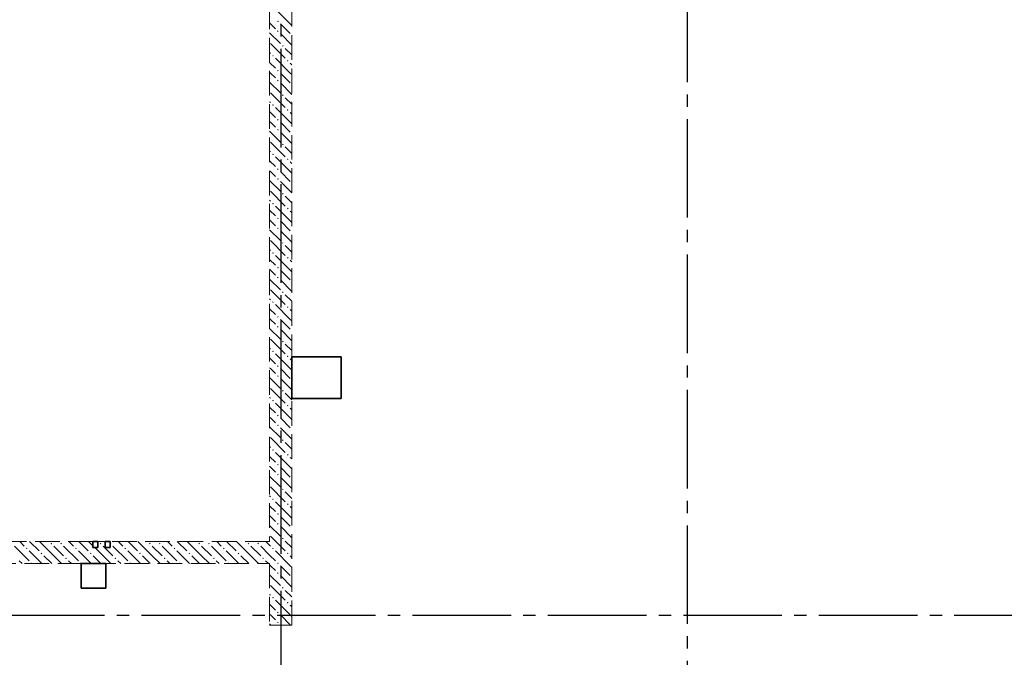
# Model space of a CAD drawing. Header units: millimetres. Extents: x 0 to 61017, y 0 to 42000.
# Tile 9 of 25: x 19520 to 27516, y 28460 to 33636. Entities that reach past the tile are written whole.
import ezdxf

# ---------------------------------------------------------------- set-up
doc = ezdxf.new("R2010")
doc.units = ezdxf.units.MM
doc.linetypes.add('______2', pattern=[270, 200, -70])
doc.linetypes.add('______5', pattern=[1100, 800, -100, 100, -100])
doc.layers.add('ЖБ Перекрытие верхний уровень', color=7, linetype='Continuous', lineweight=25, true_color=0xe0e0ff)
doc.layers.add('ЖБ Стена верхний уровень', color=7, linetype='Continuous', lineweight=25, true_color=0x006e00)
doc.layers.add('Оси', color=40, linetype='______5', lineweight=18)

msp = doc.modelspace()

# ---------------------------------------------------------------- hatches: boundary and pattern name
at = {"layer": 'ЖБ Стена верхний уровень', "linetype": 'Continuous', "lineweight": 18, "transparency": 33554687}
for points in [[(21610.5, 33623.1), (21616.9, 33629.6), (21623.4, 33623.1), (21616.9, 33616.6)], [(21610.5, 33543.1), (21616.9, 33549.6), (21623.4, 33543.1), (21616.9, 33536.6)], [(21650.5, 33423.1), (21657, 33429.6), (21663.5, 33423.1), (21657, 33416.6)], [(21570.5, 33343.1), (21577, 33349.6), (21583.5, 33343.1), (21577, 33336.6)], [(21690.5, 33303.1), (21697, 33309.6), (21703.4, 33303.1), (21697, 33296.6)], [(21610.5, 33223.1), (21616.9, 33229.6), (21623.4, 33223.1), (21616.9, 33216.6)], [(21610.5, 33143.1), (21616.9, 33149.6), (21623.4, 33143.1), (21616.9, 33136.6)], [(21650.5, 33023.1), (21657, 33029.6), (21663.5, 33023.1), (21657, 33016.6)], [(21570.5, 32943.1), (21577, 32949.6), (21583.5, 32943.1), (21577, 32936.6)], [(21690.5, 32903.1), (21697, 32909.6), (21703.4, 32903.1), (21697, 32896.6)], [(21610.5, 32823.1), (21616.9, 32829.6), (21623.4, 32823.1), (21616.9, 32816.6)], [(21610.5, 32743.1), (21616.9, 32749.6), (21623.4, 32743.1), (21616.9, 32736.6)], [(21650.5, 32623.1), (21657, 32629.6), (21663.5, 32623.1), (21657, 32616.6)], [(21570.5, 32543.1), (21577, 32549.6), (21583.5, 32543.1), (21577, 32536.6)], [(21690.5, 32503.1), (21697, 32509.6), (21703.4, 32503.1), (21697, 32496.6)], [(21610.5, 32423.1), (21616.9, 32429.6), (21623.4, 32423.1), (21616.9, 32416.6)], [(21610.5, 32343.1), (21616.9, 32349.6), (21623.4, 32343.1), (21616.9, 32336.6)], [(21650.5, 32223.1), (21657, 32229.6), (21663.5, 32223.1), (21657, 32216.6)], [(21570.5, 32143.1), (21577, 32149.6), (21583.5, 32143.1), (21577, 32136.6)], [(21690.5, 32103.1), (21697, 32109.6), (21703.4, 32103.1), (21697, 32096.6)], [(21610.5, 32023.1), (21616.9, 32029.6), (21623.4, 32023.1), (21616.9, 32016.6)], [(21610.5, 31943.1), (21616.9, 31949.6), (21623.4, 31943.1), (21616.9, 31936.6)], [(21650.5, 31823.1), (21657, 31829.6), (21663.5, 31823.1), (21657, 31816.6)], [(21570.5, 31743.1), (21577, 31749.6), (21583.5, 31743.1), (21577, 31736.6)], [(21690.5, 31703.1), (21697, 31709.6), (21703.4, 31703.1), (21697, 31696.6)], [(21610.5, 31623.1), (21616.9, 31629.6), (21623.4, 31623.1), (21616.9, 31616.6)], [(21610.5, 31543.1), (21616.9, 31549.6), (21623.4, 31543.1), (21616.9, 31536.6)], [(21650.5, 31423.1), (21657, 31429.6), (21663.5, 31423.1), (21657, 31416.6)], [(21570.5, 31343.1), (21577, 31349.6), (21583.5, 31343.1), (21577, 31336.6)], [(21690.5, 31303.1), (21697, 31309.6), (21703.4, 31303.1), (21697, 31296.6)], [(21610.5, 31223.1), (21616.9, 31229.6), (21623.4, 31223.1), (21616.9, 31216.6)], [(21610.5, 31143.1), (21616.9, 31149.6), (21623.4, 31143.1), (21616.9, 31136.6)], [(21650.5, 31023.1), (21657, 31029.6), (21663.5, 31023.1), (21657, 31016.6)], [(21570.5, 30943.1), (21577, 30949.6), (21583.5, 30943.1), (21577, 30936.6)], [(21690.5, 30903.1), (21697, 30909.6), (21703.4, 30903.1), (21697, 30896.6)], [(21610.5, 30823.1), (21616.9, 30829.6), (21623.4, 30823.1), (21616.9, 30816.6)], [(21610.5, 30743.1), (21616.9, 30749.6), (21623.4, 30743.1), (21616.9, 30736.6)], [(21650.5, 30623.1), (21657, 30629.6), (21663.5, 30623.1), (21657, 30616.6)], [(21570.5, 30543.1), (21577, 30549.6), (21583.5, 30543.1), (21577, 30536.6)], [(21690.5, 30503.1), (21697, 30509.6), (21703.4, 30503.1), (21697, 30496.6)], [(21610.5, 30423.1), (21616.9, 30429.6), (21623.4, 30423.1), (21616.9, 30416.6)], [(21610.5, 30343.1), (21616.9, 30349.6), (21623.4, 30343.1), (21616.9, 30336.6)], [(21650.5, 30223.1), (21657, 30229.6), (21663.5, 30223.1), (21657, 30216.6)], [(21570.5, 30143.1), (21577, 30149.6), (21583.5, 30143.1), (21577, 30136.6)], [(21690.5, 30103.1), (21697, 30109.6), (21703.4, 30103.1), (21697, 30096.6)], [(21610.5, 30023.1), (21616.9, 30029.6), (21623.4, 30023.1), (21616.9, 30016.6)], [(21610.5, 29943.1), (21616.9, 29949.6), (21623.4, 29943.1), (21616.9, 29936.6)], [(21650.5, 29823.1), (21657, 29829.6), (21663.5, 29823.1), (21657, 29816.6)], [(21570.5, 29743.1), (21577, 29749.6), (21583.5, 29743.1), (21577, 29736.6)], [(21690.5, 29703.1), (21697, 29709.6), (21703.4, 29703.1), (21697, 29696.6)], [(21610.5, 29623.1), (21616.9, 29629.6), (21623.4, 29623.1), (21616.9, 29616.6)], [(21610.5, 29543.1), (21616.9, 29549.6), (21623.4, 29543.1), (21616.9, 29536.6)], [(21650.5, 29423.1), (21657, 29429.6), (21663.5, 29423.1), (21657, 29416.6)], [(19570.5, 29343.1), (19577, 29349.6), (19583.5, 29343.1), (19577, 29336.6)], [(19770.5, 29383.1), (19777, 29389.6), (19783.5, 29383.1), (19777, 29376.6)], [(19850.5, 29383.1), (19857, 29389.6), (19863.5, 29383.1), (19857, 29376.6)], [(19970.5, 29343.1), (19977, 29349.6), (19983.5, 29343.1), (19977, 29336.6)], [(20170.5, 29383.1), (20177, 29389.6), (20183.5, 29383.1), (20177, 29376.6)], [(20255, 29387.7), (20257, 29389.6), (20263.5, 29383.1), (20257, 29376.6), (20255, 29378.6)], [(20370.5, 29343.1), (20377, 29349.6), (20383.5, 29343.1), (20377, 29336.6)], [(20570.5, 29383.1), (20577, 29389.6), (20583.5, 29383.1), (20577, 29376.6)], [(20650.5, 29383.1), (20657, 29389.6), (20663.5, 29383.1), (20657, 29376.6)], [(20770.5, 29343.1), (20777, 29349.6), (20783.5, 29343.1), (20777, 29336.6)], [(20970.5, 29383.1), (20977, 29389.6), (20983.5, 29383.1), (20977, 29376.6)], [(21050.5, 29383.1), (21057, 29389.6), (21063.5, 29383.1), (21057, 29376.6)], [(21170.5, 29343.1), (21177, 29349.6), (21183.5, 29343.1), (21177, 29336.6)], [(21370.5, 29383.1), (21377, 29389.6), (21383.5, 29383.1), (21377, 29376.6)], [(21450.5, 29383.1), (21457, 29389.6), (21463.5, 29383.1), (21457, 29376.6)], [(21570.5, 29343.1), (21577, 29349.6), (21583.5, 29343.1), (21577, 29336.6)], [(19690.5, 29303.1), (19697, 29309.6), (19703.4, 29303.1), (19697, 29296.6)], [(19890.5, 29263.1), (19897, 29269.6), (19903.4, 29263.1), (19897, 29256.6)], [(20090.5, 29303.1), (20097, 29309.6), (20103.4, 29303.1), (20097, 29296.6)], [(20290.5, 29263.1), (20297, 29269.6), (20303.4, 29263.1), (20297, 29256.6)], [(20490.5, 29303.1), (20497, 29309.6), (20503.4, 29303.1), (20497, 29296.6)], [(20690.5, 29263.1), (20697, 29269.6), (20703.4, 29263.1), (20697, 29256.6)], [(20890.5, 29303.1), (20897, 29309.6), (20903.4, 29303.1), (20897, 29296.6)], [(21090.5, 29263.1), (21097, 29269.6), (21103.4, 29263.1), (21097, 29256.6)], [(21290.5, 29303.1), (21297, 29309.6), (21303.4, 29303.1), (21297, 29296.6)], [(21490.5, 29263.1), (21497, 29269.6), (21503.4, 29263.1), (21497, 29256.6)], [(21690.5, 29303.1), (21697, 29309.6), (21703.4, 29303.1), (21697, 29296.6)], [(19610.5, 29223.1), (19616.9, 29229.6), (19623.4, 29223.1), (19620.3, 29220), (19613.6, 29220)], [(20010.5, 29223.1), (20016.9, 29229.6), (20023.4, 29223.1), (20020.3, 29220), (20013.6, 29220)], [(20410.5, 29223.1), (20416.9, 29229.6), (20423.4, 29223.1), (20420.3, 29220), (20413.6, 29220)], [(20810.5, 29223.1), (20816.9, 29229.6), (20823.4, 29223.1), (20820.3, 29220), (20813.6, 29220)], [(21210.5, 29223.1), (21216.9, 29229.6), (21223.4, 29223.1), (21220.3, 29220), (21213.6, 29220)], [(21610.5, 29223.1), (21616.9, 29229.6), (21623.4, 29223.1), (21616.9, 29216.6)], [(21610.5, 29143.1), (21616.9, 29149.6), (21623.4, 29143.1), (21616.9, 29136.6)], [(21650.5, 29023.1), (21657, 29029.6), (21663.5, 29023.1), (21657, 29016.6)], [(21570.5, 28943.1), (21577, 28949.6), (21583.5, 28943.1), (21577, 28936.6)], [(21690.5, 28903.1), (21697, 28909.6), (21703.4, 28903.1), (21697, 28896.6)], [(21610.5, 28823.1), (21616.9, 28829.6), (21623.4, 28823.1), (21616.9, 28816.6)], [(21610.5, 28743.1), (21616.9, 28749.6), (21623.4, 28743.1), (21616.9, 28736.6)]]:
    msp.add_hatch(color=7, dxfattribs=at).paths.add_polyline_path(points, flags=16)

# ---------------------------------------------------------------- linework, layer by layer
at = {"layer": 'ЖБ Перекрытие верхний уровень', "color": 7, "linetype": 'Continuous', "lineweight": 35, "transparency": 33554687}
for p, q in [((22130, 30900), (21730, 30900)), ((21730, 30900), (21730, 30560)), ((22130, 30560), (22130, 30900)), ((21730, 30560), (22130, 30560)), ((20155, 29400), (20115, 29400)), ((20115, 29400), (20115, 29350)), ((20115, 29350), (20155, 29350)), ((20155, 29350), (20155, 29400)), ((20255, 29400), (20215, 29400)), ((20215, 29400), (20215, 29350)), ((20215, 29350), (20255, 29350)), ((20255, 29350), (20255, 29400)), ((20220, 29220), (20020, 29220)), ((20020, 29220), (20020, 29020)), ((20220, 29020), (20220, 29220)), ((20020, 29020), (20220, 29020))]:
    msp.add_line(p, q, dxfattribs=at)
at = {"layer": 'ЖБ Стена верхний уровень', "color": 251, "linetype": '______2', "lineweight": 13, "true_color": 0x656565, "transparency": 33554687}
for p, q in [((21550, 34300), (21550, 29400)), ((21730, 28720), (21730, 34300)), ((20115, 29400), (19020, 29400)), ((20115, 29400), (20115, 29350)), ((20115, 29350), (20155, 29350)), ((20155, 29350), (20155, 29400)), ((20215, 29400), (20155, 29400)), ((20215, 29400), (20215, 29350)), ((20215, 29350), (20255, 29350)), ((20255, 29350), (20255, 29400)), ((21550, 29400), (20255, 29400)), ((19020, 29220), (21550, 29220)), ((21550, 29220), (21550, 28720)), ((21550, 28720), (21730, 28720))]:
    msp.add_line(p, q, dxfattribs=at)
at = {"layer": 'ЖБ Стена верхний уровень', "color": 9, "linetype": 'Continuous', "lineweight": 18, "true_color": 0xc7c7c7, "transparency": 33554687}
for p, q in [((21716.9, 33603.1), (21597, 33723.1)), ((21557, 33603.1), (21550, 33610.1)), ((21597, 33563.1), (21557, 33603.1)), ((21637, 33603.1), (21716.9, 33523.1)), ((21716.9, 33603.1), (21730, 33590.1)), ((21550, 33530.1), (21637, 33443.1)), ((21637, 33523.1), (21730, 33430.1)), ((21557, 33443.1), (21677, 33323.1)), ((21550, 33370.1), (21557, 33363.1)), ((21730, 33350.1), (21677, 33403.1)), ((21550, 33290.1), (21597, 33243.1)), ((21716.9, 33203.1), (21597, 33323.1)), ((21716.9, 33283.1), (21730, 33270.1)), ((21557, 33203.1), (21550, 33210.1)), ((21597, 33163.1), (21557, 33203.1)), ((21637, 33203.1), (21716.9, 33123.1)), ((21716.9, 33203.1), (21730, 33190.1)), ((21550, 33130.1), (21637, 33043.1)), ((21637, 33123.1), (21730, 33030.1)), ((21557, 33043.1), (21677, 32923.1)), ((21550, 32970.1), (21557, 32963.1)), ((21730, 32950.1), (21677, 33003.1)), ((21550, 32890.1), (21597, 32843.1)), ((21716.9, 32803.1), (21597, 32923.1)), ((21716.9, 32883.1), (21730, 32870.1)), ((21557, 32803.1), (21550, 32810.1)), ((21597, 32763.1), (21557, 32803.1)), ((21637, 32803.1), (21716.9, 32723.1)), ((21716.9, 32803.1), (21730, 32790.1)), ((21550, 32730.1), (21637, 32643.1)), ((21637, 32723.1), (21730, 32630.1)), ((21557, 32643.1), (21677, 32523.1)), ((21550, 32570.1), (21557, 32563.1)), ((21730, 32550.1), (21677, 32603.1)), ((21550, 32490.1), (21597, 32443.1)), ((21716.9, 32403.1), (21597, 32523.1)), ((21716.9, 32483.1), (21730, 32470.1)), ((21557, 32403.1), (21550, 32410.1)), ((21597, 32363.1), (21557, 32403.1)), ((21637, 32403.1), (21716.9, 32323.1)), ((21716.9, 32403.1), (21730, 32390.1)), ((21550, 32330.1), (21637, 32243.1)), ((21637, 32323.1), (21730, 32230.1)), ((21557, 32243.1), (21677, 32123.1)), ((21550, 32170.1), (21557, 32163.1)), ((21730, 32150.1), (21677, 32203.1)), ((21550, 32090.1), (21597, 32043.1)), ((21716.9, 32003.1), (21597, 32123.1)), ((21716.9, 32083.1), (21730, 32070.1)), ((21557, 32003.1), (21550, 32010.1)), ((21597, 31963.1), (21557, 32003.1)), ((21637, 32003.1), (21716.9, 31923.1)), ((21716.9, 32003.1), (21730, 31990.1)), ((21550, 31930.1), (21637, 31843.1)), ((21637, 31923.1), (21730, 31830.1)), ((21557, 31843.1), (21677, 31723.1)), ((21550, 31770.1), (21557, 31763.1)), ((21730, 31750.1), (21677, 31803.1)), ((21550, 31690.1), (21597, 31643.1)), ((21716.9, 31603.1), (21597, 31723.1)), ((21716.9, 31683.1), (21730, 31670.1)), ((21557, 31603.1), (21550, 31610.1)), ((21597, 31563.1), (21557, 31603.1)), ((21637, 31603.1), (21716.9, 31523.1)), ((21716.9, 31603.1), (21730, 31590.1)), ((21550, 31530.1), (21637, 31443.1)), ((21637, 31523.1), (21730, 31430.1)), ((21557, 31443.1), (21677, 31323.1)), ((21550, 31370.1), (21557, 31363.1)), ((21730, 31350.1), (21677, 31403.1)), ((21550, 31290.1), (21597, 31243.1)), ((21716.9, 31203.1), (21597, 31323.1)), ((21716.9, 31283.1), (21730, 31270.1)), ((21557, 31203.1), (21550, 31210.1)), ((21597, 31163.1), (21557, 31203.1)), ((21637, 31203.1), (21716.9, 31123.1)), ((21716.9, 31203.1), (21730, 31190.1)), ((21550, 31130.1), (21637, 31043.1)), ((21637, 31123.1), (21730, 31030.1)), ((21557, 31043.1), (21677, 30923.1)), ((21550, 30970.1), (21557, 30963.1)), ((21730, 30950.1), (21677, 31003.1)), ((21550, 30890.1), (21597, 30843.1)), ((21716.9, 30803.1), (21597, 30923.1)), ((21716.9, 30883.1), (21730, 30870.1)), ((21557, 30803.1), (21550, 30810.1)), ((21597, 30763.1), (21557, 30803.1)), ((21637, 30803.1), (21716.9, 30723.1)), ((21716.9, 30803.1), (21730, 30790.1)), ((21550, 30730.1), (21637, 30643.1)), ((21637, 30723.1), (21730, 30630.1)), ((21557, 30643.1), (21677, 30523.1)), ((21550, 30570.1), (21557, 30563.1)), ((21730, 30550.1), (21677, 30603.1)), ((21550, 30490.1), (21597, 30443.1)), ((21716.9, 30403.1), (21597, 30523.1)), ((21716.9, 30483.1), (21730, 30470.1)), ((21557, 30403.1), (21550, 30410.1)), ((21597, 30363.1), (21557, 30403.1)), ((21637, 30403.1), (21716.9, 30323.1)), ((21716.9, 30403.1), (21730, 30390.1)), ((21550, 30330.1), (21637, 30243.1)), ((21637, 30323.1), (21730, 30230.1)), ((21557, 30243.1), (21677, 30123.1)), ((21550, 30170.1), (21557, 30163.1)), ((21730, 30150.1), (21677, 30203.1)), ((21550, 30090.1), (21597, 30043.1)), ((21716.9, 30003.1), (21597, 30123.1)), ((21716.9, 30083.1), (21730, 30070.1)), ((21557, 30003.1), (21550, 30010.1)), ((21597, 29963.1), (21557, 30003.1)), ((21637, 30003.1), (21716.9, 29923.1)), ((21716.9, 30003.1), (21730, 29990.1)), ((21550, 29930.1), (21637, 29843.1)), ((21637, 29923.1), (21730, 29830.1)), ((21557, 29843.1), (21677, 29723.1)), ((21550, 29770.1), (21557, 29763.1)), ((21730, 29750.1), (21677, 29803.1)), ((21550, 29690.1), (21597, 29643.1)), ((21716.9, 29603.1), (21597, 29723.1)), ((21716.9, 29683.1), (21730, 29670.1)), ((21557, 29603.1), (21550, 29610.1)), ((21597, 29563.1), (21557, 29603.1)), ((21637, 29603.1), (21716.9, 29523.1)), ((21716.9, 29603.1), (21730, 29590.1)), ((21550, 29530.1), (21637, 29443.1)), ((21637, 29523.1), (21730, 29430.1)), ((21557, 29443.1), (21677, 29323.1)), ((19477, 29363.1), (19597, 29243.1)), ((19520.1, 29400), (19557, 29363.1)), ((19600.1, 29400), (19677, 29323.1)), ((19797, 29283.1), (19680.1, 29400)), ((19797, 29363.1), (19877, 29283.1)), ((19877, 29363.1), (19997, 29243.1)), ((19920.1, 29400), (19957, 29363.1)), ((20000.1, 29400), (20077, 29323.1)), ((20115, 29365.1), (20080.1, 29400)), ((20197, 29283.1), (20130.1, 29350)), ((20197, 29363.1), (20277, 29283.1)), ((20277, 29363.1), (20397, 29243.1)), ((20320.1, 29400), (20357, 29363.1)), ((20400.1, 29400), (20477, 29323.1)), ((20597, 29283.1), (20480.1, 29400)), ((20597, 29363.1), (20677, 29283.1)), ((20677, 29363.1), (20797, 29243.1)), ((20720.1, 29400), (20757, 29363.1)), ((20800.1, 29400), (20877, 29323.1)), ((20997, 29283.1), (20880.1, 29400)), ((20997, 29363.1), (21077, 29283.1)), ((21077, 29363.1), (21197, 29243.1)), ((21120.1, 29400), (21157, 29363.1)), ((21200.1, 29400), (21277, 29323.1)), ((21397, 29283.1), (21280.1, 29400)), ((21397, 29363.1), (21477, 29283.1)), ((21477, 29363.1), (21550, 29290.1)), ((21520.1, 29400), (21550, 29370.1)), ((21550, 29370.1), (21557, 29363.1)), ((21730, 29350.1), (21677, 29403.1)), ((19700.1, 29220), (19597, 29323.1)), ((19716.9, 29283.1), (19780.1, 29220)), ((19797, 29283.1), (19860.1, 29220)), ((20100.1, 29220), (19997, 29323.1)), ((20116.9, 29283.1), (20180.1, 29220)), ((20197, 29283.1), (20260.1, 29220)), ((20500.1, 29220), (20397, 29323.1)), ((20516.9, 29283.1), (20580.1, 29220)), ((20597, 29283.1), (20660.1, 29220)), ((20900.1, 29220), (20797, 29323.1)), ((20916.9, 29283.1), (20980.1, 29220)), ((20997, 29283.1), (21060.1, 29220)), ((21300.1, 29220), (21197, 29323.1)), ((21316.9, 29283.1), (21380.1, 29220)), ((21397, 29283.1), (21460.1, 29220)), ((21550, 29290.1), (21597, 29243.1)), ((21716.9, 29203.1), (21597, 29323.1)), ((21716.9, 29283.1), (21730, 29270.1)), ((19540.1, 29220), (19516.9, 29243.1)), ((19940.1, 29220), (19916.9, 29243.1)), ((20340.1, 29220), (20316.9, 29243.1)), ((20740.1, 29220), (20716.9, 29243.1)), ((21140.1, 29220), (21116.9, 29243.1)), ((21540.1, 29220), (21516.9, 29243.1)), ((21557, 29203.1), (21550, 29210.1)), ((21597, 29163.1), (21557, 29203.1)), ((21637, 29203.1), (21716.9, 29123.1)), ((21716.9, 29203.1), (21730, 29190.1)), ((21550, 29130.1), (21637, 29043.1)), ((21637, 29123.1), (21730, 29030.1)), ((21557, 29043.1), (21677, 28923.1)), ((21550, 28970.1), (21557, 28963.1)), ((21730, 28950.1), (21677, 29003.1)), ((21550, 28890.1), (21597, 28843.1)), ((21716.9, 28803.1), (21597, 28923.1)), ((21716.9, 28883.1), (21730, 28870.1)), ((21557, 28803.1), (21550, 28810.1)), ((21597, 28763.1), (21557, 28803.1)), ((21637, 28803.1), (21716.9, 28723.1)), ((21716.9, 28803.1), (21730, 28790.1)), ((21550, 28730.1), (21560.1, 28720)), ((21637, 28723.1), (21640.1, 28720))]:
    msp.add_line(p, q, dxfattribs=at)
at = {"layer": 'Оси', "color": 8, "linetype": '______5', "lineweight": -3, "transparency": 33554687}
for p, q in [((21640, 38900), (21640, 16970)), ((24940, 35030), (24940, 16970)), ((49910, 28800), (4600, 28800))]:
    msp.add_line(p, q, dxfattribs=at)

doc.saveas('drawing.dxf')
